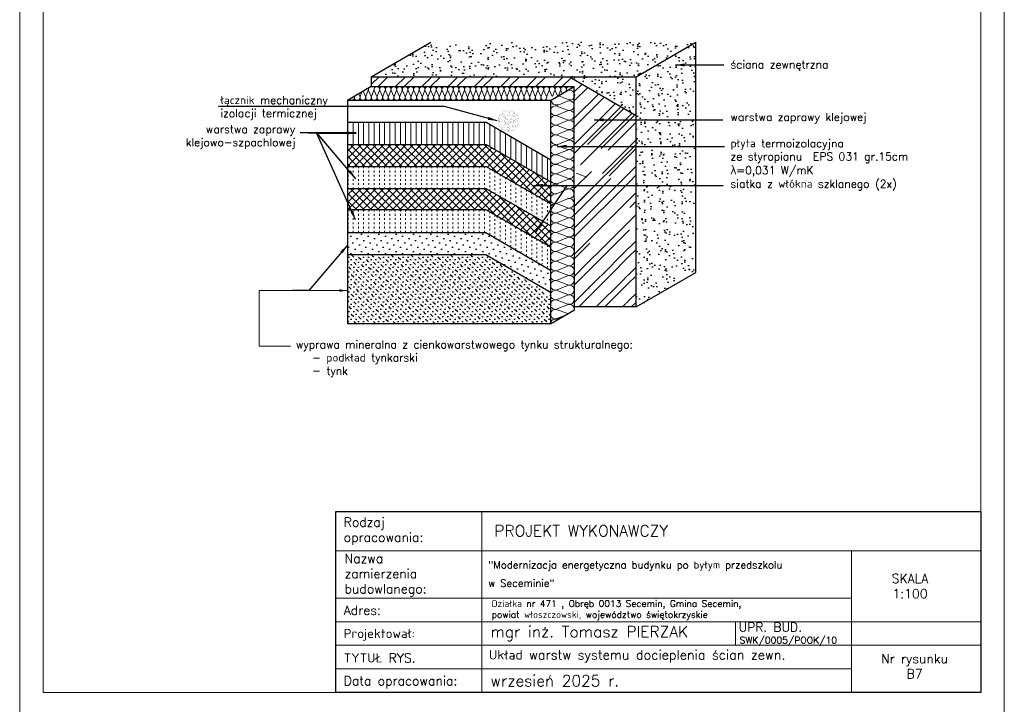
# Model space of a CAD drawing. Header units: millimetres. Extents: x 0 to 54826, y 42154 to 60442.
# Tile 55 of 64: x 46426 to 48526, y 48119 to 49579. Entities that reach past the tile are written whole.
import ezdxf

# ---------------------------------------------------------------- set-up
doc = ezdxf.new("R2010")
doc.units = ezdxf.units.MM
doc.linetypes.add('ACAD_ISO02W100', pattern=[15, 12, -3])
doc.linetypes.add('ACAD_ISO03W100', pattern=[30, 12, -18])
for name, color, linetype in [('A-BUD-MA-MATERIALY', 7, 'Continuous'), ('FASTENER', 104, 'Continuous'), ('MED', 6, 'Continuous')]:
    doc.layers.add(name, color=color, linetype=linetype)
for name, color, linetype, lineweight in [('cienka', 3, 'Continuous', 18), ('opisy', 4, 'Continuous', 18), ('przerywa', 100, 'ACAD_ISO02W100', 5)]:
    doc.layers.add(name, color=color, linetype=linetype, lineweight=lineweight)
doc.styles.add('KASIA', font='romans.shx', dxfattribs={"height": 20})
doc.styles.get("Standard").update_dxf_attribs({"font": 'GOTHIC.TTF'})
doc.dimstyles.new('ISO-25', dxfattribs={"dimtxt": 2.5, "dimasz": 2.5, "dimexe": 1.25, "dimexo": 0.625, "dimtad": 1, "dimtxsty": 'Standard', "dimcen": 2.5, "dimadec": 0, "dimazin": 0, "dimtfac": 1, "dimtmove": 0, "dimatfit": 3, "dimfxl": 1, "dimarcsym": 0})
pattern_1 = [(352.5, (142016.107, 30773.04), (19.683505, 21.0140233), [0, -22.701504, 0, -25.38984, 0, -24.2697]), (322.5, (142016.107, 30773.04), (48.494292, 11.113843), [0, -12.246864, 0, -20.461224, 0, -7.84098]), (282.5, (142003.117, 30786.03), (32.94754, -32.82803), [0, -7.4676, 0, -26.88336, 0, -35.09772]), (272.5, (142003.117, 30786.03), (41.015986, -22.47813), [0, -3.7338, 0, -17.623536, 0, -20.16252])]

msp = doc.modelspace()

# ---------------------------------------------------------------- hatches: boundary and pattern name
at = {"true_color": 0x000000}
h = msp.add_hatch(dxfattribs=at)
h.set_pattern_fill('AR-SAND', color=18, scale=0.588, angle=315, style=0)
h.set_pattern_definition(pattern_1)
h.paths.add_polyline_path([(47658.93, 49457.667), (47740.623, 49457.667), (47867.928, 49531.167), (47303.289, 49531.167), (47176.003, 49457.678), (47176.003, 49457.667), (47588.007, 49457.667)])
h = msp.add_hatch(dxfattribs=at)
h.set_pattern_fill('AR-SAND', color=18, scale=0.588, angle=315, style=0)
h.set_pattern_definition(pattern_1)
h.paths.add_polyline_path([(47867.928, 49531.167), (47740.623, 49457.667), (47740.623, 48966.685), (47867.928, 49040.185)])
h = msp.add_hatch(dxfattribs=at)
h.set_pattern_fill('AR-SAND', color=18, scale=0.588, angle=315, style=0)
h.set_pattern_definition(pattern_1)
h.paths.add_polyline_path([(47658.93, 49457.667), (47598.418, 49457.667), (47740.623, 49374.862), (47740.623, 49457.667)])
at = {"lineweight": 0, "true_color": 0x000000}
h = msp.add_hatch(dxfattribs=at)
h.set_pattern_fill('LINE', color=18, scale=3.528, angle=90, style=0)
h.set_pattern_definition([(270, (133477.655, 68264.211), (-11.2014, -7e-16), [])])
h.paths.add_polyline_path([(47125.7, 49313.415), (47125.7, 49360.455), (47420.909, 49360.455), (47559.101, 49280.67), (47559.101, 49233.63), (47420.909, 49313.415)])
at = {"true_color": 0x000000}
h = msp.add_hatch(dxfattribs=at)
h.set_pattern_fill('NET', color=18, scale=3.528, angle=315, style=0)
h.set_pattern_definition([(45, (133477.655, 68358.291), (7.9205859, -7.9205859), []), (315, (133477.655, 68358.291), (-7.9205859, -7.9205859), [])])
h.paths.add_polyline_path([(47125.7, 49266.375), (47125.7, 49313.415), (47420.909, 49313.415), (47559.101, 49233.63), (47559.101, 49186.59), (47420.909, 49266.375)])
h = msp.add_hatch(dxfattribs=at)
h.set_pattern_fill('NET', color=18, scale=3.528, angle=315, style=0)
h.set_pattern_definition([(45, (133477.293, 68264.211), (7.9205859, -7.9205859), []), (315, (133477.293, 68264.211), (-7.9205859, -7.9205859), [])])
h.paths.add_polyline_path([(47125.339, 49172.295), (47125.339, 49219.335), (47420.547, 49219.335), (47558.739, 49139.55), (47558.739, 49092.51), (47420.547, 49172.295)])
h = msp.add_hatch(dxfattribs=at)
h.set_pattern_fill('DOTS', color=18, scale=8.232, angle=315, style=0)
h.set_pattern_definition([(45, (133476.931, 68264.211), (13.8610253, -4.6203418), [0, -13.0683])])
h.paths.add_polyline_path([(47124.977, 49078.215), (47124.977, 49125.255), (47420.185, 49125.255), (47558.377, 49045.47), (47558.377, 48998.43), (47420.185, 49078.215)])
h = msp.add_hatch(dxfattribs=at)
h.set_pattern_fill('MUDST', color=18, scale=1.176, angle=45, style=0)
h.set_pattern_definition([(315, (133478.082, 68256.565), (5.2803906, -15.8411718), [7.4676, -7.4676, 0, -7.4676, 0, -7.4676])])
h.paths.add_polyline_path([(47420.185, 49078.215), (47559.528, 48990.784), (47559.528, 48930.759), (47126.128, 48930.759), (47124.977, 49078.215)])

# ---------------------------------------------------------------- linework, layer by layer
at = {"color": 18, "true_color": 0x000000}
for p, q in [((47176.002, 49441.2), (47192.479, 49457.678)), ((47190.317, 49436.805), (47211.189, 49457.678)), ((47227.419, 49436.487), (47248.61, 49457.678)), ((47246.129, 49436.487), (47267.32, 49457.678)), ((47283.867, 49436.805), (47304.74, 49457.678)), ((47302.577, 49436.805), (47323.45, 49457.678)), ((47339.997, 49436.805), (47360.87, 49457.678)), ((47358.707, 49436.805), (47379.58, 49457.678)), ((47395.809, 49436.487), (47417, 49457.678)), ((47414.837, 49436.805), (47435.71, 49457.678)), ((47452.257, 49436.805), (47473.13, 49457.678)), ((47470.968, 49436.805), (47491.84, 49457.678)), ((47508.388, 49436.805), (47529.26, 49457.678)), ((47526.779, 49436.487), (47547.97, 49457.678)), ((47564.518, 49436.805), (47585.39, 49457.678)), ((47583.228, 49436.805), (47602.002, 49455.58)), ((47608.951, 49425.108), (47625.652, 49441.809)), ((47608.951, 49406.398), (47637.476, 49434.923)), ((47608.951, 49368.978), (47661.126, 49421.153)), ((47608.951, 49350.268), (47672.95, 49414.267)), ((47124.977, 49407.287), (47124.977, 48930.759)), ((47558.377, 49407.287), (47558.377, 48930.759)), ((47608.951, 49312.847), (47696.6, 49400.497)), ((47608.951, 49294.137), (47708.044, 49393.23)), ((47622.052, 49269.819), (47732.074, 49379.84)), ((47637.113, 49312.848), (47714.398, 49390.133)), ((47666.512, 49304.827), (47740.983, 49379.298)), ((47125.7, 49360.455), (47420.909, 49360.455)), ((47420.909, 49360.455), (47559.101, 49280.67)), ((47681.211, 49300.816), (47740.983, 49360.588)), ((47125.7, 49313.415), (47420.909, 49313.415)), ((47420.909, 49313.415), (47559.101, 49233.63)), ((47609.674, 49182.407), (47740.623, 49313.355)), ((47710.61, 49292.794), (47740.983, 49323.168)), ((47668.874, 49251.058), (47710.61, 49292.794)), ((47683.091, 49246.565), (47725.309, 49288.784)), ((47725.309, 49288.784), (47740.983, 49304.458)), ((47125.7, 49266.375), (47420.909, 49266.375)), ((47420.909, 49266.375), (47559.101, 49186.59)), ((47711.525, 49237.58), (47740.983, 49267.038)), ((47609.237, 49181.969), (47672.875, 49245.608)), ((47609.674, 49219.827), (47645.477, 49255.63)), ((47725.743, 49233.087), (47740.983, 49248.328)), ((47609.258, 49163.28), (47686.574, 49240.597)), ((47609.289, 49135.343), (47711.525, 49237.58)), ((47609.31, 49116.654), (47725.743, 49233.087)), ((47125.339, 49219.335), (47420.547, 49219.335)), ((47420.547, 49219.335), (47558.739, 49139.55)), ((47609.351, 49079.276), (47740.983, 49210.908)), ((47727.309, 49178.524), (47740.983, 49192.198)), ((47124.98, 49174.375), (47420.189, 49174.375)), ((47420.189, 49174.375), (47558.381, 49094.589)), ((47669.851, 49093.097), (47740.623, 49163.869)), ((47124.977, 49125.255), (47420.185, 49125.255)), ((47420.185, 49125.255), (47558.377, 49045.47)), ((47683.611, 49088.147), (47726.948, 49131.484)), ((47608.951, 49069.617), (47642.33, 49102.996)), ((47711.132, 49078.248), (47740.621, 49107.737)), ((47124.977, 49078.215), (47420.185, 49078.215)), ((47420.185, 49078.215), (47558.377, 48998.43)), ((47633.688, 49056.934), (47669.851, 49093.097)), ((47646.815, 49051.351), (47683.611, 49088.147)), ((47673.069, 49040.185), (47711.132, 49078.248)), ((47724.893, 49073.299), (47740.621, 49089.027)), ((47610.029, 49033.275), (47633.688, 49056.934)), ((47686.196, 49034.602), (47724.893, 49073.299)), ((47628.739, 49033.275), (47646.815, 49051.351)), ((47666.159, 49033.275), (47673.069, 49040.185)), ((47722.289, 49033.275), (47740.621, 49051.607)), ((47608.951, 49032.197), (47608.986, 49032.232)), ((47608.951, 49013.487), (47615.794, 49020.331)), ((47609.466, 48976.582), (47665.116, 49032.232)), ((47615.794, 49020.331), (47627.696, 49032.232)), ((47618.267, 48966.673), (47683.826, 49032.232)), ((47655.687, 48966.673), (47712.449, 49023.435)), ((47674.397, 48966.673), (47725.576, 49017.852)), ((47684.869, 49033.275), (47686.196, 49034.602)), ((47712.449, 49023.435), (47721.247, 49032.232)), ((47725.576, 49017.852), (47738.509, 49030.785)), ((47638.395, 49005.511), (47643.032, 49010.148)), ((47727.024, 48981.88), (47740.623, 48995.478)), ((47711.817, 48966.673), (47719.072, 48973.927)), ((47720.114, 48974.97), (47727.024, 48981.88)), ((47730.527, 48966.673), (47737.782, 48973.927)), ((47738.824, 48974.97), (47740.151, 48976.297)), ((47740.151, 48976.297), (47740.623, 48976.768))]:
    msp.add_line(p, q, dxfattribs=at)
at = {"color": 18, "lineweight": 0, "true_color": 0x000000}
for p, q in [((47149.138, 49421.27), (47151.494, 49415.653)), ((47152.346, 49415.436), (47156.022, 49425.251)), ((47156.956, 49417.624), (47156.956, 49417.624)), ((47158.849, 49426.886), (47163.56, 49415.653)), ((47158.849, 49426.886), (47163.56, 49415.653)), ((47164.413, 49415.435), (47169.386, 49428.717)), ((47164.413, 49415.436), (47169.386, 49428.717)), ((47170.239, 49428.499), (47175.626, 49415.653)), ((47176.479, 49415.435), (47181.453, 49428.717)), ((47182.305, 49428.499), (47187.693, 49415.653)), ((47188.545, 49415.435), (47193.519, 49428.717)), ((47194.372, 49428.499), (47199.759, 49415.653)), ((47200.612, 49415.435), (47205.585, 49428.717)), ((47206.438, 49428.499), (47211.826, 49415.653)), ((47212.678, 49415.435), (47217.652, 49428.717)), ((47218.504, 49428.499), (47223.892, 49415.653)), ((47224.745, 49415.435), (47229.718, 49428.717)), ((47230.571, 49428.499), (47235.958, 49415.653)), ((47236.811, 49415.435), (47241.785, 49428.717)), ((47242.637, 49428.499), (47248.025, 49415.653)), ((47248.877, 49415.435), (47253.851, 49428.717)), ((47248.877, 49415.435), (47253.851, 49428.717)), ((47254.704, 49428.499), (47260.091, 49415.653)), ((47260.944, 49415.435), (47265.917, 49428.717)), ((47266.77, 49428.499), (47272.157, 49415.653)), ((47273.01, 49415.435), (47277.984, 49428.717)), ((47278.836, 49428.499), (47284.224, 49415.653)), ((47285.076, 49415.435), (47290.05, 49428.717)), ((47290.903, 49428.499), (47296.29, 49415.653)), ((47297.143, 49415.435), (47302.116, 49428.717)), ((47302.969, 49428.499), (47308.357, 49415.653)), ((47309.209, 49415.435), (47314.183, 49428.717)), ((47315.035, 49428.499), (47320.423, 49415.653)), ((47321.276, 49415.435), (47326.249, 49428.717)), ((47327.102, 49428.499), (47332.489, 49415.653)), ((47333.342, 49415.435), (47338.316, 49428.717)), ((47339.168, 49428.499), (47344.556, 49415.653)), ((47339.168, 49428.499), (47344.556, 49415.653)), ((47345.408, 49415.435), (47350.382, 49428.717)), ((47351.235, 49428.499), (47356.622, 49415.653)), ((47357.475, 49415.435), (47362.448, 49428.717)), ((47363.301, 49428.499), (47368.688, 49415.653)), ((47369.541, 49415.435), (47374.515, 49428.717)), ((47375.367, 49428.499), (47380.755, 49415.653)), ((47381.607, 49415.435), (47386.581, 49428.717)), ((47387.434, 49428.499), (47392.821, 49415.653)), ((47393.674, 49415.435), (47398.647, 49428.717)), ((47399.5, 49428.499), (47404.888, 49415.653)), ((47405.74, 49415.435), (47410.714, 49428.717)), ((47411.566, 49428.499), (47416.954, 49415.653)), ((47417.807, 49415.435), (47422.78, 49428.717)), ((47423.633, 49428.499), (47429.02, 49415.653)), ((47429.873, 49415.435), (47434.847, 49428.717)), ((47429.873, 49415.435), (47434.847, 49428.717)), ((47435.699, 49428.499), (47441.087, 49415.653)), ((47441.939, 49415.435), (47446.913, 49428.717)), ((47447.766, 49428.499), (47453.153, 49415.653)), ((47454.006, 49415.435), (47458.979, 49428.717)), ((47459.832, 49428.499), (47465.219, 49415.653)), ((47466.072, 49415.435), (47471.046, 49428.717)), ((47471.898, 49428.499), (47477.286, 49415.653)), ((47478.138, 49415.435), (47483.112, 49428.717)), ((47483.965, 49428.499), (47489.352, 49415.653)), ((47490.205, 49415.435), (47495.178, 49428.717)), ((47496.031, 49428.499), (47501.419, 49415.653)), ((47502.271, 49415.435), (47507.245, 49428.717)), ((47508.097, 49428.499), (47513.485, 49415.653)), ((47514.338, 49415.435), (47519.311, 49428.717)), ((47520.164, 49428.499), (47525.551, 49415.653)), ((47520.164, 49428.499), (47525.551, 49415.653)), ((47526.404, 49415.435), (47531.378, 49428.717)), ((47532.23, 49428.499), (47537.618, 49415.653)), ((47538.47, 49415.435), (47543.444, 49428.717)), ((47544.297, 49428.499), (47549.684, 49415.653)), ((47550.537, 49415.435), (47555.51, 49428.717)), ((47556.363, 49428.499), (47561.75, 49415.653)), ((47562.603, 49415.435), (47567.577, 49428.717)), ((47568.429, 49428.499), (47573.817, 49415.653)), ((47596.08, 49408.881), (47573.502, 49417.336)), ((47575.326, 49417.187), (47579.643, 49428.717)), ((47580.496, 49428.499), (47583.291, 49421.834)), ((47588.858, 49425.07), (47595.711, 49427.944)), ((47590.765, 49426.195), (47591.709, 49428.717)), ((47594.591, 49386.449), (47572.013, 49394.904)), ((47594.591, 49386.449), (47572.013, 49394.904)), ((47572.383, 49396.354), (47594.222, 49405.513)), ((47594.591, 49365.936), (47572.013, 49374.391)), ((47572.382, 49375.841), (47594.221, 49385)), ((47572.382, 49375.841), (47594.221, 49385)), ((47594.91, 49345.304), (47572.332, 49353.759)), ((47572.382, 49355.328), (47594.221, 49364.487)), ((47059.989, 49336.697), (47143.693, 49336.697)), ((47059.989, 49336.697), (47142.747, 49239.859)), ((47594.91, 49324.791), (47572.332, 49333.246)), ((47572.702, 49334.696), (47594.541, 49343.854)), ((47594.54, 49302.829), (47571.962, 49311.284)), ((47594.54, 49302.829), (47571.962, 49311.284)), ((47572.332, 49312.733), (47594.171, 49321.892)), ((47594.54, 49282.316), (47571.962, 49290.771)), ((47572.332, 49292.22), (47594.171, 49301.379)), ((47572.332, 49292.22), (47594.171, 49301.379)), ((47594.86, 49261.684), (47572.281, 49270.139)), ((47572.332, 49271.708), (47594.171, 49280.866)), ((47594.86, 49241.171), (47572.281, 49249.626)), ((47572.651, 49251.075), (47594.49, 49260.234)), ((47635.82, 49243.819), (47613.242, 49252.274)), ((47594.49, 49219.208), (47571.911, 49227.663)), ((47594.49, 49219.208), (47571.911, 49227.663)), ((47572.281, 49229.113), (47594.12, 49238.272)), ((47572.281, 49208.6), (47594.12, 49217.759)), ((47572.281, 49208.6), (47594.12, 49217.759)), ((47594.809, 49178.063), (47572.23, 49186.518)), ((47572.281, 49188.087), (47594.12, 49197.246)), ((47594.809, 49157.55), (47572.23, 49166.005)), ((47572.6, 49167.455), (47594.439, 49176.614)), ((47594.809, 49137.037), (47572.23, 49145.493)), ((47572.6, 49146.942), (47594.439, 49156.101)), ((47594.809, 49116.525), (47572.23, 49124.98)), ((47572.6, 49126.429), (47594.439, 49135.588)), ((47594.809, 49096.012), (47572.23, 49104.467)), ((47572.6, 49105.916), (47594.439, 49115.075)), ((47594.809, 49075.499), (47572.23, 49083.954)), ((47594.809, 49075.499), (47572.23, 49083.954)), ((47572.6, 49085.404), (47594.439, 49094.562)), ((47594.809, 49054.986), (47572.23, 49063.441)), ((47572.6, 49064.891), (47594.439, 49074.049)), ((47594.809, 49034.473), (47572.23, 49042.928)), ((47572.6, 49044.378), (47594.439, 49053.537)), ((47594.809, 49013.96), (47572.23, 49022.416)), ((47572.6, 49023.865), (47594.439, 49033.024)), ((47107.57, 49001.649), (46936.875, 49001.649)), ((46936.875, 49001.649), (46936.875, 48883.383)), ((47124.37, 49001.649), (46936.875, 49001.649)), ((47594.809, 48993.448), (47572.23, 49001.903)), ((47572.6, 49003.352), (47594.439, 49012.511)), ((47594.809, 48972.935), (47572.23, 48981.39)), ((47572.6, 48982.839), (47594.439, 48991.998)), ((47594.809, 48952.422), (47572.23, 48960.877)), ((47572.6, 48962.326), (47594.439, 48971.485)), ((46936.875, 48883.383), (47003.942, 48883.383))]:
    msp.add_line(p, q, dxfattribs=at)
at = {"color": 18, "linetype": 'ACAD_ISO03W100', "lineweight": 0, "ltscale": 0.3, "true_color": 0x000000}
for p, q in [((47126.378, 49266.375), (47126.378, 49219.335)), ((47137.264, 49266.375), (47137.264, 49219.335)), ((47148.465, 49266.375), (47148.465, 49219.335)), ((47159.666, 49266.375), (47159.666, 49219.335)), ((47170.868, 49266.375), (47170.868, 49219.335)), ((47182.069, 49266.375), (47182.069, 49219.335)), ((47193.271, 49266.375), (47193.271, 49219.335)), ((47204.472, 49266.375), (47204.472, 49219.335)), ((47215.673, 49266.375), (47215.673, 49219.335)), ((47226.875, 49266.375), (47226.875, 49219.335)), ((47238.076, 49266.375), (47238.076, 49219.335)), ((47249.278, 49266.375), (47249.278, 49219.335)), ((47260.479, 49266.375), (47260.479, 49219.335)), ((47271.68, 49266.375), (47271.68, 49219.335)), ((47282.882, 49266.375), (47282.882, 49219.335)), ((47294.083, 49266.375), (47294.083, 49219.335)), ((47305.285, 49266.375), (47305.285, 49219.335)), ((47316.486, 49266.375), (47316.486, 49219.335)), ((47327.687, 49266.375), (47327.687, 49219.335)), ((47338.889, 49266.375), (47338.889, 49219.335)), ((47350.09, 49266.375), (47350.09, 49219.335)), ((47361.292, 49266.375), (47361.292, 49219.335)), ((47372.493, 49266.375), (47372.493, 49219.335)), ((47383.694, 49266.375), (47383.694, 49219.335)), ((47394.896, 49266.375), (47394.896, 49219.335)), ((47406.097, 49266.375), (47406.097, 49219.335)), ((47417.299, 49266.375), (47417.299, 49219.335)), ((47428.5, 49261.992), (47428.5, 49214.952)), ((47439.701, 49255.525), (47439.701, 49208.485)), ((47450.903, 49249.058), (47450.903, 49202.018)), ((47462.104, 49242.591), (47462.104, 49195.551)), ((47473.306, 49236.124), (47473.306, 49189.084)), ((47484.507, 49229.657), (47484.507, 49182.617)), ((47495.708, 49223.19), (47495.708, 49176.15)), ((47506.91, 49216.722), (47506.91, 49169.682)), ((47518.111, 49210.255), (47518.111, 49163.215)), ((47529.313, 49203.788), (47529.313, 49156.748)), ((47540.514, 49197.321), (47540.514, 49150.281)), ((47551.715, 49190.854), (47551.715, 49143.814)), ((47126.378, 49173.95), (47126.378, 49126.91)), ((47137.264, 49173.95), (47137.264, 49126.91)), ((47148.465, 49173.95), (47148.465, 49126.91)), ((47159.666, 49173.95), (47159.666, 49126.91)), ((47170.868, 49173.95), (47170.868, 49126.91)), ((47182.069, 49173.95), (47182.069, 49126.91)), ((47193.271, 49173.95), (47193.271, 49126.91)), ((47204.472, 49173.95), (47204.472, 49126.91)), ((47215.673, 49173.95), (47215.673, 49126.91)), ((47226.875, 49173.95), (47226.875, 49126.91)), ((47238.076, 49173.95), (47238.076, 49126.91)), ((47249.278, 49173.95), (47249.278, 49126.91)), ((47260.479, 49173.95), (47260.479, 49126.91)), ((47271.68, 49173.95), (47271.68, 49126.91)), ((47282.882, 49173.95), (47282.882, 49126.91)), ((47294.083, 49173.95), (47294.083, 49126.91)), ((47305.285, 49173.95), (47305.285, 49126.91)), ((47316.486, 49173.95), (47316.486, 49126.91)), ((47327.687, 49173.95), (47327.687, 49126.91)), ((47338.889, 49173.95), (47338.889, 49126.91)), ((47350.09, 49173.95), (47350.09, 49126.91)), ((47361.292, 49173.95), (47361.292, 49126.91)), ((47372.493, 49173.95), (47372.493, 49126.91)), ((47383.694, 49173.95), (47383.694, 49126.91)), ((47394.896, 49173.95), (47394.896, 49126.91)), ((47406.097, 49173.95), (47406.097, 49126.91)), ((47417.299, 49173.95), (47417.299, 49126.91)), ((47428.5, 49169.567), (47428.5, 49122.527)), ((47439.701, 49163.1), (47439.701, 49116.06)), ((47450.903, 49156.633), (47450.903, 49109.593)), ((47462.104, 49150.165), (47462.104, 49103.125)), ((47473.306, 49143.698), (47473.306, 49096.658)), ((47484.507, 49137.231), (47484.507, 49090.191)), ((47495.708, 49130.764), (47495.708, 49083.724)), ((47506.91, 49124.297), (47506.91, 49077.257)), ((47518.111, 49117.83), (47518.111, 49070.79)), ((47529.313, 49111.363), (47529.313, 49064.323)), ((47540.514, 49104.896), (47540.514, 49057.856)), ((47551.715, 49098.428), (47551.715, 49051.388))]:
    msp.add_line(p, q, dxfattribs=at)
at = {"color": 18, "lineweight": 0, "true_color": 0x000000}
for centre, radius, start, end in [((47187.869, 49430.832), 6.033, 339.470237, 202.752216), ((47199.935, 49430.832), 6.033, 339.470237, 202.752216), ((47212.002, 49430.832), 6.033, 339.470237, 202.752216), ((47224.068, 49430.832), 6.033, 339.470237, 202.752216), ((47236.134, 49430.832), 6.033, 339.470237, 202.752216), ((47248.201, 49430.832), 6.033, 339.470237, 202.752216), ((47248.201, 49430.832), 6.033, 339.470237, 62.70654), ((47260.267, 49430.832), 6.033, 339.470237, 202.752216), ((47272.334, 49430.832), 6.033, 339.470237, 202.752216), ((47284.4, 49430.832), 6.033, 339.470237, 202.752216), ((47296.466, 49430.832), 6.033, 339.470237, 202.752216), ((47308.533, 49430.832), 6.033, 339.470237, 202.752216), ((47320.599, 49430.832), 6.033, 339.470237, 202.752216), ((47332.666, 49430.832), 6.033, 339.470237, 202.752216), ((47344.732, 49430.832), 6.033, 339.470237, 202.752216), ((47344.732, 49430.832), 6.033, 339.470237, 62.70654), ((47356.798, 49430.832), 6.033, 339.470237, 202.752216), ((47368.865, 49430.832), 6.033, 339.470237, 202.752216), ((47380.931, 49430.832), 6.033, 339.470237, 202.752216), ((47392.997, 49430.832), 6.033, 339.470237, 202.752216), ((47405.064, 49430.832), 6.033, 339.470237, 202.752216), ((47417.13, 49430.832), 6.033, 339.470237, 202.752216), ((47429.197, 49430.832), 6.033, 339.470237, 202.752216), ((47429.197, 49430.832), 6.033, 339.470237, 62.70654), ((47441.263, 49430.832), 6.033, 339.470237, 202.752216), ((47453.329, 49430.832), 6.033, 339.470237, 202.752216), ((47465.396, 49430.832), 6.033, 339.470237, 202.752216), ((47477.462, 49430.832), 6.033, 339.470237, 202.752216), ((47489.528, 49430.832), 6.033, 339.470237, 202.752216), ((47501.595, 49430.832), 6.033, 339.470237, 202.752216), ((47513.661, 49430.832), 6.033, 339.470237, 202.752216), ((47525.728, 49430.832), 6.033, 339.470237, 202.752216), ((47537.794, 49430.832), 6.033, 339.470237, 202.752216), ((47549.86, 49430.832), 6.033, 339.470237, 202.752216), ((47561.927, 49430.832), 6.033, 339.470237, 202.752216), ((47573.993, 49430.832), 6.033, 339.470237, 202.752216), ((47586.059, 49430.832), 6.033, 339.470237, 202.752216), ((47598.126, 49430.831), 6.033, 27.451177, 202.752216), ((47133.864, 49413.32), 6.033, 217.308983, 22.752216), ((47145.93, 49413.32), 6.033, 159.470237, 22.752216), ((47157.996, 49413.32), 6.033, 159.470237, 22.752216), ((47157.996, 49413.319), 6.033, 266.961022, 22.752216), ((47170.063, 49413.319), 6.033, 159.470237, 22.752216), ((47170.063, 49413.32), 6.033, 159.470237, 22.752216), ((47163.736, 49430.832), 6.033, 339.470237, 20.789434), ((47163.736, 49430.832), 6.033, 339.470237, 20.789434), ((47175.803, 49430.832), 6.033, 152.851916, 202.752216), ((47182.129, 49413.319), 6.033, 159.470237, 22.752216), ((47194.195, 49413.319), 6.033, 159.470237, 22.752216), ((47206.262, 49413.319), 6.033, 159.470237, 22.752216), ((47218.328, 49413.319), 6.033, 159.470237, 22.752216), ((47218.328, 49413.319), 6.033, 159.470237, 225.842411), ((47218.328, 49413.319), 6.033, 303.706407, 22.752216), ((47230.395, 49413.319), 6.033, 159.470237, 22.752216), ((47242.461, 49413.319), 6.033, 159.470237, 22.752216), ((47254.527, 49413.319), 6.033, 159.470237, 22.752216), ((47254.527, 49413.319), 6.033, 159.470237, 22.752216), ((47266.594, 49413.319), 6.033, 159.470237, 22.752216), ((47278.66, 49413.319), 6.033, 159.470237, 22.752216), ((47290.726, 49413.319), 6.033, 159.470237, 22.752216), ((47302.793, 49413.319), 6.033, 159.470237, 22.752216), ((47302.793, 49413.319), 6.033, 159.470237, 225.842411), ((47302.793, 49413.319), 6.033, 303.706407, 22.752216), ((47314.859, 49413.319), 6.033, 159.470237, 22.752216), ((47326.926, 49413.319), 6.033, 159.470237, 22.752216), ((47338.992, 49413.319), 6.033, 159.470237, 22.752216), ((47338.992, 49413.319), 6.033, 266.961022, 22.752216), ((47351.058, 49413.319), 6.033, 159.470237, 22.752216), ((47363.125, 49413.319), 6.033, 159.470237, 22.752216), ((47375.191, 49413.319), 6.033, 159.470237, 22.752216), ((47387.257, 49413.319), 6.033, 159.470237, 22.752216), ((47399.324, 49413.319), 6.033, 159.470237, 22.752216), ((47399.324, 49413.319), 6.033, 159.470237, 225.842411), ((47399.324, 49413.319), 6.033, 303.706407, 22.752216), ((47411.39, 49413.319), 6.033, 159.470237, 22.752216), ((47423.457, 49413.319), 6.033, 159.470237, 22.752216), ((47435.523, 49413.319), 6.033, 159.470237, 22.752216), ((47435.523, 49413.319), 6.033, 159.470237, 22.752216), ((47447.589, 49413.319), 6.033, 159.470237, 22.752216), ((47459.656, 49413.319), 6.033, 159.470237, 22.752216), ((47471.722, 49413.319), 6.033, 159.470237, 22.752216), ((47483.788, 49413.319), 6.033, 159.470237, 22.752216), ((47483.788, 49413.319), 6.033, 159.470237, 225.842411), ((47483.788, 49413.319), 6.033, 303.706407, 22.752216), ((47495.855, 49413.319), 6.033, 159.470237, 22.752216), ((47507.921, 49413.319), 6.033, 159.470237, 22.752216), ((47519.988, 49413.319), 6.033, 159.470237, 22.752216), ((47519.988, 49413.319), 6.033, 159.470237, 22.752216), ((47532.054, 49413.319), 6.033, 159.470237, 22.752216), ((47544.12, 49413.319), 6.033, 159.470237, 22.752216), ((47599.678, 49418.486), 10.256, 249.470237, 112.752216), ((47568.416, 49385.299), 10.256, 69.470237, 292.752216), ((47569.905, 49407.731), 10.256, 178.319586, 292.752216), ((47598.188, 49396.054), 10.256, 249.470237, 112.752216), ((47568.416, 49364.786), 10.256, 69.470237, 292.752216), ((47598.188, 49375.541), 10.256, 249.470237, 112.752216), ((47568.735, 49344.154), 10.256, 69.470237, 292.752216), ((47598.188, 49355.029), 10.256, 249.470237, 112.752216), ((47568.735, 49323.641), 10.256, 69.470237, 292.752216), ((47598.508, 49334.396), 10.256, 249.470237, 112.752216), ((47568.365, 49301.679), 10.256, 69.470237, 292.752216), ((47598.137, 49312.434), 10.256, 249.470237, 112.752216), ((47568.365, 49281.166), 10.256, 69.470237, 292.752216), ((47598.137, 49291.921), 10.256, 249.470237, 112.752216), ((47568.684, 49260.534), 10.256, 69.470237, 292.752216), ((47598.137, 49271.408), 10.256, 249.470237, 112.752216), ((47568.684, 49240.021), 10.256, 69.470237, 292.752216), ((47598.457, 49250.776), 10.256, 249.470237, 112.752216), ((47568.314, 49218.058), 10.256, 69.470237, 292.752216), ((47598.086, 49228.813), 10.256, 249.470237, 112.752216), ((47568.314, 49197.546), 10.256, 69.470237, 292.752216), ((47598.086, 49208.301), 10.256, 249.470237, 112.752216), ((47568.634, 49176.913), 10.256, 69.470237, 292.752216), ((47598.086, 49187.788), 10.256, 249.470237, 112.752216), ((47568.634, 49156.4), 10.256, 69.470237, 292.752216), ((47598.406, 49167.155), 10.256, 249.470237, 112.752216), ((47568.634, 49135.888), 10.256, 69.470237, 292.752216), ((47598.406, 49146.642), 10.256, 249.470237, 112.752216), ((47568.634, 49115.375), 10.256, 69.470237, 292.752216), ((47598.406, 49126.13), 10.256, 249.470237, 112.752216), ((47568.634, 49094.862), 10.256, 69.470237, 292.752216), ((47598.406, 49105.617), 10.256, 249.470237, 112.752216), ((47568.634, 49074.349), 10.256, 69.470237, 292.752216), ((47598.406, 49085.104), 10.256, 249.470237, 112.752216), ((47598.406, 49085.104), 10.256, 249.470237, 112.752216), ((47568.634, 49053.836), 10.256, 69.470237, 292.752216), ((47598.406, 49064.591), 10.256, 249.470237, 112.752216), ((47568.634, 49033.323), 10.256, 69.470237, 292.752216), ((47598.406, 49044.078), 10.256, 249.470237, 112.752216), ((47568.634, 49012.81), 10.256, 69.470237, 292.752216), ((47598.406, 49023.565), 10.256, 249.470237, 112.752216), ((47568.634, 48992.298), 10.256, 69.470237, 292.752216), ((47598.406, 49003.053), 10.256, 249.470237, 112.752216), ((47568.634, 48971.785), 10.256, 69.470237, 292.752216), ((47598.406, 48982.54), 10.256, 249.470237, 112.752216), ((47598.406, 48962.027), 10.256, 346.466187, 112.752216), ((47568.634, 48951.272), 10.256, 69.470237, 292.752216), ((47568.634, 48930.759), 10.256, 69.470237, 180)]:
    msp.add_arc(centre, radius, start, end, dxfattribs=at)
msp.add_solid([(47107.57, 49004.449), (47124.37, 49001.649), (47107.57, 48998.849)], dxfattribs=at)
at = {"layer": 'A-BUD-MA-MATERIALY', "color": 18, "true_color": 0x000000}
for p, q in [((47573.919, 48939.732), (47572.23, 48940.364)), ((47572.6, 48941.814), (47590.596, 48949.361))]:
    msp.add_line(p, q, dxfattribs=at)
at = {"layer": 'cienka', "color": 18, "true_color": 0x000000}
for p, q in [((46426.075, 48094.309), (46426.075, 51064.309)), ((48526.075, 51064.309), (48526.075, 48094.309)), ((48526.075, 48094.309), (48526.075, 51064.309)), ((48526.075, 48094.309), (48526.075, 51064.309)), ((46476.075, 48144.309), (46476.075, 51014.309)), ((48476.075, 51014.309), (48476.075, 48144.309)), ((47953.054, 48296.056), (47953.054, 48245.707)), ((48164.075, 48245.074), (48476.075, 48245.074)), ((48476.075, 48144.309), (46476.075, 48144.309))]:
    msp.add_line(p, q, dxfattribs=at)
at = {"layer": 'FASTENER', "color": 18, "true_color": 0x000000}
for points, const_width in [([(47471.959, 49385.214, 0.1396406), (47460.112, 49383.838, 0.0984914), (47452.991, 49379.08, 0.0984914), (47448.233, 49371.959, 0.0984914), (47446.562, 49363.559, 0.0984914), (47448.233, 49355.16, 0.0984914), (47452.991, 49348.039, 0.0984914), (47460.112, 49343.281, 0.0984914), (47468.512, 49341.61, 0.0984914), (47476.911, 49343.281, 0.0984914), (47484.032, 49348.039, 0.0984914), (47488.79, 49355.16, 0.0984914), (47490.461, 49363.559, 0.0984914), (47488.79, 49371.959, 0.0984914), (47484.032, 49379.08, 0.0984914), (47476.911, 49383.838, 0.06263917), (47471.983, 49385.211)], 0.265), ([(47467.979, 49371.54, 0.08188431), (47465.445, 49370.948, 0.0984914), (47462.851, 49369.215, 0.04872252), (47461.863, 49368.013, 0.0984914)], 0.0265), ([(47475.152, 49368.008, 0.04892737), (47474.161, 49369.215, 0.0984914), (47471.567, 49370.948, 0.0814998), (47469.045, 49371.539, 0.0984914)], 0.0265), ([(47461.33, 49367.091, 0.01616472), (47461.117, 49366.62, 0.0984914), (47460.508, 49363.559, 0.0984914), (47461.117, 49360.499, 0.0161381), (47461.33, 49360.028, 0.0984914)], 0.0265), ([(47461.863, 49359.106, 0.04874921), (47462.851, 49357.904, 0.0984914), (47465.445, 49356.17, 0.08185737), (47467.979, 49355.579, 0.0984914)], 0.0265), ([(47466.388, 49363.812, 0.02965476), (47466.373, 49363.559, 0.09640708), (47466.529, 49362.759, 0.0984914)], 0.0265), ([(47467.19, 49365.238, 0.03009926), (47466.998, 49365.067, 0.09589236), (47466.544, 49364.396, 0.0984914)], 0.0265), ([(47466.833, 49362.237, 0.02916389), (47466.998, 49362.051, 0.0984914), (47467.69, 49361.589, 0.0984914)], 0.0265), ([(47468.506, 49365.692, 0.0955327), (47467.713, 49365.539, 0.0984914)], 0.0265), ([(47468.26, 49361.441, 0.02891572), (47468.506, 49361.427, 0.09677705), (47469.309, 49361.583, 0.0984914)], 0.0265), ([(47468.763, 49365.677, 0.03023609), (47468.506, 49365.692, 0.0984914)], 0.0265), ([(47469.044, 49355.58, 0.08152676), (47471.567, 49356.17, 0.0984914), (47474.161, 49357.904, 0.04890039), (47475.152, 49359.11, 0.0984914)], 0.0265), ([(47470.184, 49364.876, 0.0299866), (47470.014, 49365.067, 0.09553872), (47469.345, 49365.52, 0.0984914)], 0.0265), ([(47469.829, 49361.887, 0.02905468), (47470.014, 49362.051, 0.09641729), (47470.47, 49362.727, 0.0984914)], 0.0265), ([(47470.624, 49363.308, 0.02949786), (47470.639, 49363.559, 0.09590509), (47470.485, 49364.355, 0.0984914)], 0.0265), ([(47475.684, 49360.033, 0.01598724), (47475.895, 49360.499, 0.0984914), (47476.504, 49363.559, 0.0984914), (47475.895, 49366.62, 0.0159603), (47475.685, 49367.085, 0.0984914)], 0.0265)]:
    msp.add_lwpolyline(points, format="xyb", dxfattribs=dict(at, const_width=const_width))
for points, const_width in [([(47454.384, 49377.667, 0.0984914), (47453.685, 49376.621, 0.0984914), (47453.439, 49375.387, 0.0984914), (47453.685, 49374.153, 0.0984914), (47454.384, 49373.106, 0.0984914), (47455.43, 49372.407, 0.0984914), (47456.664, 49372.162, 0.0984914), (47457.898, 49372.407, 0.0984914), (47458.944, 49373.106, 0.0984914), (47459.643, 49374.153, 0.0984914), (47459.889, 49375.387, 0.0984914), (47459.643, 49376.621, 0.0984914), (47458.944, 49377.667, 0.0984914), (47457.898, 49378.366, 0.0984914), (47456.664, 49378.611, 0.0984914), (47455.43, 49378.366, 0.0984914)], 0.265), ([(47468.506, 49375.112, 0.0984914), (47464.085, 49374.232, 0.0984914), (47460.337, 49371.728, 0.0984914), (47457.833, 49367.98, 0.0984914), (47456.954, 49363.559, 0.0984914), (47457.833, 49359.138, 0.0984914), (47460.337, 49355.391, 0.0984914), (47464.085, 49352.886, 0.0984914), (47468.506, 49352.007, 0.0984914), (47472.927, 49352.886, 0.0984914), (47476.675, 49355.391, 0.0984914), (47479.179, 49359.138, 0.0984914), (47480.058, 49363.559, 0.0984914), (47479.179, 49367.98, 0.0984914), (47476.675, 49371.728, 0.0984914), (47472.927, 49374.232, 0.0984914)], 0.133), ([(47468.506, 49372.09, 0.09942947), (47465.28, 49371.442, 0.09887502), (47462.536, 49369.592, 0.09810089), (47460.708, 49366.828, 0.09756043), (47460.064, 49363.559, 0.09756043), (47460.708, 49360.29, 0.09810089), (47462.536, 49357.527, 0.09887502), (47465.28, 49355.676, 0.09942947), (47468.506, 49355.028, 0.09942947), (47471.732, 49355.676, 0.09887502), (47474.476, 49357.527, 0.09810089), (47476.304, 49360.29, 0.09756043), (47476.948, 49363.559, 0.09756043), (47476.304, 49366.828, 0.09810089), (47474.476, 49369.592, 0.09887502), (47471.732, 49371.442, 0.09942947)], 0.133), ([(47468.517, 49376.649, 0.0984914), (47469.751, 49376.894, 0.0984914), (47470.797, 49377.593, 0.0984914), (47471.496, 49378.639, 0.0984914), (47471.741, 49379.873, 0.0984914), (47471.496, 49381.107, 0.0984914), (47470.797, 49382.154, 0.0984914), (47469.751, 49382.853, 0.0984914), (47468.517, 49383.098, 0.0984914), (47467.282, 49382.853, 0.0984914), (47466.236, 49382.154, 0.0984914), (47465.537, 49381.107, 0.0984914), (47465.292, 49379.873, 0.0984914), (47465.537, 49378.639, 0.0984914), (47466.236, 49377.593, 0.0984914), (47467.282, 49376.894, 0.0984914)], 0.265), ([(47482.613, 49377.682, 0.0984914), (47481.567, 49378.381, 0.0984914), (47480.333, 49378.626, 0.0984914), (47479.099, 49378.381, 0.0984914), (47478.053, 49377.682, 0.0984914), (47477.354, 49376.635, 0.0984914), (47477.109, 49375.401, 0.0984914), (47477.354, 49374.167, 0.0984914), (47478.053, 49373.121, 0.0984914), (47479.099, 49372.422, 0.0984914), (47480.333, 49372.177, 0.0984914), (47481.567, 49372.422, 0.0984914), (47482.613, 49373.121, 0.0984914), (47483.312, 49374.167, 0.0984914), (47483.558, 49375.401, 0.0984914), (47483.312, 49376.635, 0.0984914)], 0.265), ([(47448.545, 49363.549, 0.0984914), (47448.79, 49362.315, 0.0984914), (47449.489, 49361.269, 0.0984914), (47450.535, 49360.57, 0.0984914), (47451.769, 49360.324, 0.0984914), (47453.003, 49360.57, 0.0984914), (47454.049, 49361.269, 0.0984914), (47454.748, 49362.315, 0.0984914), (47454.994, 49363.549, 0.0984914), (47454.748, 49364.783, 0.0984914), (47454.049, 49365.829, 0.0984914), (47453.003, 49366.528, 0.0984914), (47451.769, 49366.774, 0.0984914), (47450.535, 49366.528, 0.0984914), (47449.489, 49365.829, 0.0984914), (47448.79, 49364.783, 0.0984914)], 0.265), ([(47454.399, 49349.437, 0.0984914), (47455.445, 49348.738, 0.0984914), (47456.679, 49348.493, 0.0984914), (47457.913, 49348.738, 0.0984914), (47458.959, 49349.437, 0.0984914), (47459.658, 49350.483, 0.0984914), (47459.903, 49351.717, 0.0984914), (47459.658, 49352.951, 0.0984914), (47458.959, 49353.997, 0.0984914), (47457.913, 49354.696, 0.0984914), (47456.679, 49354.942, 0.0984914), (47455.445, 49354.696, 0.0984914), (47454.399, 49353.997, 0.0984914), (47453.7, 49352.951, 0.0984914), (47453.454, 49351.717, 0.0984914), (47453.7, 49350.483, 0.0984914)], 0.265), ([(47468.506, 49369.158, 0.09992765), (47466.402, 49368.733, 0.09907475), (47464.61, 49367.518, 0.09789197), (47463.417, 49365.706, 0.09707171), (47462.996, 49363.559, 0.09707171), (47463.417, 49361.413, 0.09789197), (47464.61, 49359.601, 0.09907475), (47466.402, 49358.386, 0.09992765), (47468.506, 49357.961, 0.09992765), (47470.61, 49358.386, 0.09907475), (47472.402, 49359.601, 0.09789197), (47473.595, 49361.413, 0.09707171), (47474.016, 49363.559, 0.09707171), (47473.595, 49365.706, 0.09789197), (47472.402, 49367.518, 0.09907475), (47470.61, 49368.733, 0.09992765)], 0.133), ([(47468.517, 49343.598, 0.0984914), (47469.751, 49343.843, 0.0984914), (47470.797, 49344.542, 0.0984914), (47471.496, 49345.589, 0.0984914), (47471.741, 49346.823, 0.0984914), (47471.496, 49348.057, 0.0984914), (47470.797, 49349.103, 0.0984914), (47469.751, 49349.802, 0.0984914), (47468.517, 49350.047, 0.0984914), (47467.282, 49349.802, 0.0984914), (47466.236, 49349.103, 0.0984914), (47465.537, 49348.057, 0.0984914), (47465.292, 49346.823, 0.0984914), (47465.537, 49345.589, 0.0984914), (47466.236, 49344.542, 0.0984914), (47467.282, 49343.843, 0.0984914)], 0.265), ([(47468.506, 49364.803, 0.0984914), (47468.03, 49364.709, 0.0984914), (47467.626, 49364.439, 0.0984914), (47467.357, 49364.035, 0.0984914), (47467.262, 49363.559, 0.0984914), (47467.357, 49363.083, 0.0984914), (47467.626, 49362.68, 0.0984914), (47468.03, 49362.41, 0.0984914), (47468.506, 49362.315, 0.0984914), (47468.982, 49362.41, 0.0984914), (47469.386, 49362.68, 0.0984914), (47469.655, 49363.083, 0.0984914), (47469.75, 49363.559, 0.0984914), (47469.655, 49364.035, 0.0984914), (47469.386, 49364.439, 0.0984914), (47468.982, 49364.709, 0.0984914)], 0.133), ([(47468.506, 49364.448, 0.0984914), (47468.166, 49364.38, 0.0984914), (47467.878, 49364.188, 0.0984914), (47467.685, 49363.899, 0.0984914), (47467.617, 49363.559, 0.0984914), (47467.685, 49363.219, 0.0984914), (47467.878, 49362.931, 0.0984914), (47468.166, 49362.738, 0.0984914), (47468.506, 49362.671, 0.0984914), (47468.846, 49362.738, 0.0984914), (47469.134, 49362.931, 0.0984914), (47469.327, 49363.219, 0.0984914), (47469.395, 49363.559, 0.0984914), (47469.327, 49363.899, 0.0984914), (47469.134, 49364.188, 0.0984914), (47468.846, 49364.38, 0.0984914)], 0.0265), ([(47482.628, 49349.452, 0.0984914), (47483.327, 49350.498, 0.0984914), (47483.573, 49351.732, 0.0984914), (47483.327, 49352.966, 0.0984914), (47482.628, 49354.012, 0.0984914), (47481.582, 49354.711, 0.0984914), (47480.348, 49354.957, 0.0984914), (47479.114, 49354.711, 0.0984914), (47478.068, 49354.012, 0.0984914), (47477.369, 49352.966, 0.0984914), (47477.123, 49351.732, 0.0984914), (47477.369, 49350.498, 0.0984914), (47478.068, 49349.452, 0.0984914), (47479.114, 49348.753, 0.0984914), (47480.348, 49348.507, 0.0984914), (47481.582, 49348.753, 0.0984914)], 0.265), ([(47488.467, 49363.57, 0.0984914), (47488.222, 49364.804, 0.0984914), (47487.523, 49365.85, 0.0984914), (47486.477, 49366.549, 0.0984914), (47485.243, 49366.795, 0.0984914), (47484.009, 49366.549, 0.0984914), (47482.963, 49365.85, 0.0984914), (47482.264, 49364.804, 0.0984914), (47482.018, 49363.57, 0.0984914), (47482.264, 49362.336, 0.0984914), (47482.963, 49361.29, 0.0984914), (47484.009, 49360.591, 0.0984914), (47485.243, 49360.345, 0.0984914), (47486.477, 49360.591, 0.0984914), (47487.523, 49361.29, 0.0984914), (47488.222, 49362.336, 0.0984914)], 0.265)]:
    msp.add_lwpolyline(points, format="xyb", close=True, dxfattribs=dict(at, const_width=const_width))
for points, const_width in [([(47467.979, 49372.074), (47467.981, 49369.132)], 0.133), ([(47469.045, 49372.074), (47469.046, 49369.132)], 0.133), ([(47460.872, 49367.355), (47463.42, 49365.886)], 0.133), ([(47460.872, 49359.764), (47463.418, 49361.236)], 0.133), ([(47461.404, 49368.278), (47463.952, 49366.809)], 0.133), ([(47461.404, 49358.841), (47463.951, 49360.313)], 0.133), ([(47463.593, 49364.557), (47463.748, 49365.139)], 0.0265), ([(47466.393, 49363.811), (47463.593, 49364.557)], 0.0265), ([(47463.748, 49365.139), (47466.55, 49364.393)], 0.0265), ([(47463.854, 49364.363), (47464.071, 49365.232)], 0.133), ([(47464.026, 49361.308), (47466.535, 49362.762)], 0.0265), ([(47464.328, 49360.786), (47464.026, 49361.308)], 0.0265), ([(47464.65, 49360.834), (47464.189, 49361.602)], 0.133), ([(47466.836, 49362.239), (47464.328, 49360.786)], 0.0265), ([(47465.786, 49367.421), (47466.554, 49367.882)], 0.133), ([(47465.739, 49367.743), (47466.26, 49368.045)], 0.0265), ([(47467.192, 49365.235), (47465.739, 49367.743)], 0.0265), ([(47466.26, 49368.045), (47467.714, 49365.536)], 0.0265), ([(47467.708, 49358.901), (47466.839, 49359.119)], 0.133), ([(47466.932, 49358.795), (47467.678, 49361.597)], 0.0265), ([(47467.514, 49358.64), (47466.932, 49358.795)], 0.0265), ([(47468.26, 49361.441), (47467.514, 49358.64)], 0.0265), ([(47467.979, 49355.045), (47467.977, 49357.986)], 0.133), ([(47468.763, 49365.678), (47469.509, 49368.478)], 0.0265), ([(47469.044, 49355.045), (47469.043, 49357.986)], 0.133), ([(47469.315, 49368.217), (47470.185, 49368)], 0.133), ([(47470.763, 49359.074), (47469.309, 49361.582)], 0.0265), ([(47470.092, 49368.323), (47469.346, 49365.521)], 0.0265), ([(47469.509, 49368.478), (47470.092, 49368.323)], 0.0265), ([(47469.832, 49361.883), (47471.285, 49359.376)], 0.0265), ([(47470.188, 49364.879), (47472.695, 49366.332)], 0.0265), ([(47471.237, 49359.697), (47470.469, 49359.236)], 0.133), ([(47473.276, 49361.979), (47470.474, 49362.725)], 0.0265), ([(47472.997, 49365.811), (47470.489, 49364.357)], 0.0265), ([(47470.63, 49363.308), (47473.431, 49362.562)], 0.0265), ([(47471.285, 49359.376), (47470.763, 49359.074)], 0.0265), ([(47472.374, 49366.285), (47472.835, 49365.517)], 0.133), ([(47472.695, 49366.332), (47472.997, 49365.811)], 0.0265), ([(47473.17, 49362.756), (47472.953, 49361.886)], 0.133), ([(47475.619, 49358.841), (47473.071, 49360.31)], 0.133), ([(47475.619, 49368.278), (47473.072, 49366.806)], 0.133), ([(47473.431, 49362.562), (47473.276, 49361.979)], 0.0265), ([(47476.152, 49359.763), (47473.604, 49361.233)], 0.133), ([(47476.152, 49367.355), (47473.605, 49365.883)], 0.133)]:
    msp.add_lwpolyline(points, dxfattribs=dict(at, const_width=const_width))
at = {"layer": 'MED', "color": 18, "true_color": 0x000000}
for p, q in [((47176.002, 49457.678), (47303.308, 49531.178)), ((47740.623, 49457.667), (47867.928, 49531.167)), ((47867.928, 49040.18), (47867.928, 49531.167)), ((47176.003, 49457.667), (47176.003, 49436.794)), ((47176.003, 49457.667), (47588.007, 49457.667)), ((47588.007, 49457.667), (47658.93, 49457.667)), ((47598.418, 49457.667), (47740.623, 49374.862)), ((47658.93, 49457.667), (47740.623, 49457.667)), ((47740.623, 48966.673), (47740.623, 49457.667)), ((47176.003, 49436.794), (47124.977, 49407.287)), ((47176.003, 49436.794), (47608.952, 49436.794)), ((47558.377, 49407.287), (47608.952, 49436.794)), ((47609.484, 48960.266), (47608.952, 49436.794)), ((47558.377, 49407.287), (47124.977, 49407.287)), ((47740.621, 48966.684), (47867.927, 49040.184)), ((47558.377, 48930.759), (47609.484, 48960.266)), ((47740.623, 48966.673), (47609.477, 48966.673)), ((47558.377, 48930.759), (47124.977, 48930.759))]:
    msp.add_line(p, q, dxfattribs=at)
at = {"layer": 'opisy', "color": 18, "linetype": 'Continuous', "lineweight": 0, "true_color": 0x000000, "flags": 128}
for points in [[(47100.365, 48144.309), (47100.365, 48530.606), (47411.654, 48530.572), (47411.654, 48144.274)], [(48200.075, 48446.606), (48476.075, 48446.606), (48476.075, 48295.423), (48200.075, 48295.423)]]:
    msp.add_lwpolyline(points, close=True, dxfattribs=at)
for points in [[(47100.365, 48530.589), (48476.075, 48530.589), (48476.075, 48446.606), (47100.365, 48446.606)], [(48140.075, 48530.589), (48476.075, 48530.589)], [(47100.365, 48345.823), (48200.075, 48345.823), (48200.075, 48194.674), (47100.365, 48194.674)], [(47100.365, 48295.423), (48200.075, 48295.423), (48200.075, 48245.074), (47100.365, 48245.074)], [(48140.075, 48295.423), (48476.075, 48295.423)], [(47100.365, 48245.074), (48200.075, 48245.074), (48200.075, 48194.692), (47100.365, 48194.692)], [(47136.365, 48194.692), (48200.075, 48194.692), (48200.075, 48144.309), (47136.365, 48144.309)]]:
    msp.add_lwpolyline(points, dxfattribs=at)
at = {"layer": 'opisy', "color": 18, "lineweight": 25, "true_color": 0x000000}
msp.add_lwpolyline([(47100.365, 48530.589), (48476.075, 48530.589), (48476.075, 48144.309), (47100.365, 48144.309)], close=True, dxfattribs=at)

# ---------------------------------------------------------------- texts
at = {"layer": 'opisy', "color": 18, "linetype": 'Continuous', "lineweight": 0, "true_color": 0x000000, "attachment_point": 4, "style": 'KASIA'}
for s, insert, char_height, width in [('\\A1;{\\H0.80952x;Rodzaj opracowania:}', (47117.191, 48488.32), 24, 141.54434), ('\\A1;\\pxql;PROJEKT WYKONAWCZY', (47438.542, 48489.4), 24, 946.31605), ('\\A1;\\pxql;{\\H0.80952x;Nazwa \\Pzamierzenia\\Pbudowlanego:}', (47119.009, 48394.622), 24, 141.54434), ('\\A1;\\pxsm1.5,qj;"Modernizacja energetyczna budynku po byłym przedszkolu\\P\\pq*;w Seceminie"', (47425.651, 48397.122), 15.6, 766.2055), ('\\A1;\\pxqc;{\\H0.80952x;SKALA\\P1:100}', (47951.078, 48371.406), 24, 747.85817), ('\\A1;\\pxql;{\\H0.80952x;Adres:}', (47117.191, 48319.927), 24, 141.54434), ('\\A1;Działka nr 471 , Obręb 0013 Secemin, Gmina Secemin,\\Ppowiat włoszczowski, województwo świętokrzyskie', (47432.761, 48319.986), 14, 756.99257), ('\\A1;\\pxql;{\\H0.80952x;Projektował:}', (47117.191, 48267.448), 24, 747.85817), ('\\A1;mgr inż. Tomasz PIERZAK', (47430.032, 48270.14), 24, 747.85817), ('\\A1;UPR. BUD.', (47959.564, 48283.89), 19.2, 598.28653), ('\\A1;SWK/0005/POOK/10', (47961.57, 48253.598), 14.4, 448.7149), ('\\A1;\\pxql;{\\H0.80952x;TYTUŁ RYS.}', (47117.191, 48218.244), 24, 747.85817), ('\\A1;Układ warstw systemu docieplenia ścian zewn.', (47426.756, 48221.474), 20, 925.91659), ('\\A1;\\pxqc;{\\H0.80952x;Nr rysunku\\PB7}', (47960.705, 48200.389), 24, 747.85817), ('\\A1;\\pxql;{\\H0.80952x;Data opracowania:}', (47117.191, 48166.206), 24, 747.85817), ('\\A1;wrzesień 2025 r.', (47430.032, 48169.53), 24, 747.85817)]:
    msp.add_mtext(s, dxfattribs=dict(at, insert=insert, char_height=char_height, width=width))
at = {"layer": 'przerywa', "color": 18, "true_color": 0x000000, "insert": (47942.207, 49520.101), "char_height": 16.8, "width": 638.88703, "attachment_point": 1}
msp.add_mtext('\\P{\\Fromans|c0;ściana zewnętrzna\\P\\P\\P\\Pwarstwa zaprawy klejowej\\P\\Ppłyta termoizolacyjna\\Pze styropianu  EPS 031 gr.15cm \\P\\fCentury Gothic|b0|i0|c238|p34;\\H1.0833x;λ\\Fromans|c0;\\H0.92311x;=0,031 W/mK\\Psiatka z włókna szklanego (2x)}', dxfattribs=at)
at = {"layer": 'przerywa', "color": 18, "true_color": 0x000000, "char_height": 16.8, "style": 'KASIA'}
for s, insert, width, attachment_point in [('łącznik mechaniczny{\\C256; \\P}izolacji termicznej', (46854.103, 49416.224), 638.887, 1), ('warstwa zaprawy klejowo-szpachlowej ', (47014.031, 49328.96), 371.42734, 6), ('wyprawa mineralna z cienkowarstwowego tynku strukturalnego:\\P   - podkład tynkarski  \\P   - tynk ', (47015.349, 48895.076), 792.38771, 1)]:
    msp.add_mtext(s, dxfattribs=dict(at, insert=insert, width=width, attachment_point=attachment_point))

# ---------------------------------------------------------------- leaders
at = {"color": 18, "lineweight": 0, "true_color": 0x000000}
for points in [[(47824.533, 49482.703), (47928, 49482.703)], [(47444.61, 49363.811), (47332.122, 49393.952), (46850.047, 49393.952)], [(47651.62, 49365.535), (47925.9, 49365.528)], [(47143.365, 49337.712), (47059.661, 49337.712), (47024.604, 49337.712)], [(47142.419, 49240.874), (47059.661, 49337.712), (47024.604, 49337.712)], [(47142.419, 49152.522), (47059.661, 49336.697), (47024.604, 49337.712)], [(47572.591, 49309.186), (47929.413, 49309.186)], [(47522.398, 49226.025), (47926.261, 49226.025)], [(47527.023, 49125.961), (47593.381, 49226.025), (47637.023, 49226.025)], [(47125.432, 49098.507), (47042.675, 49001.67), (47007.618, 49001.67)]]:
    msp.add_leader(points, dimstyle='ISO-25', override={"dimasz": 20, "dimtad": 0}, dxfattribs=at)

doc.saveas('drawing.dxf')
